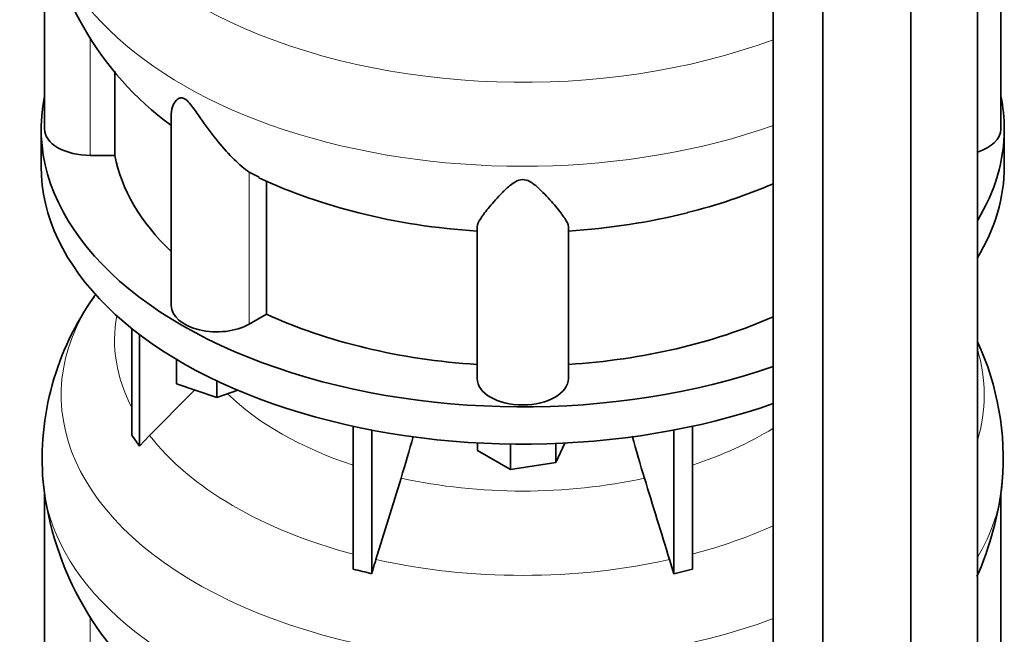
# Model space of a CAD drawing. Header units: millimetres. Extents: x 366 to 1241, y -1321 to 1490.
# Tile 7 of 19: x 943 to 1234, y -907 to -725. Entities that reach past the tile are written whole.
import ezdxf

# ---------------------------------------------------------------- set-up
doc = ezdxf.new("R2010")
doc.units = ezdxf.units.MM
doc.layers.add('LOW_334-2', color=7, linetype='Continuous')
doc.layers.add('VSI344_DIFFUSORE', color=7, linetype='Continuous')

# ---------------------------------------------------------------- blocks, each defined once
blk = doc.blocks.new('SE4')
at = {"layer": 'LOW_334-2', "color": 7, "linetype": 'Continuous', "lineweight": 35}
for p, q in [((1226.06, -979.42), (1226.06, -611.33)), ((1206.4, -994.49), (1206.4, -626.15)), ((1165.64, -630.74), (1165.64, -999.12)), ((1180.31, -1005.84), (1180.31, -637.5))]:
    blk.add_line(p, q, dxfattribs=at)
at = {"layer": 'VSI344_DIFFUSORE', "color": 7, "linetype": 'Continuous', "lineweight": 35}
for p, q in [((950.04, -694.17), (950.04, -757.52)), ((1233.04, -757.52), (1233.04, -694.24)), ((970.79, -765.32), (970.79, -740.33)), ((987.53, -753.03), (987.53, -809.78)), ((949.04, -757.52), (949.04, -768.55)), ((1234.04, -768.55), (1234.04, -757.52)), ((970.79, -765.32), (963.54, -765.32)), ((1013.54, -771.76), (1010.58, -770.3)), ((1015.7, -812.33), (1015.7, -772.83)), ((1078.04, -831.42), (1078.04, -786.43)), ((1105.04, -831.42), (1105.04, -786.43)), ((1015.7, -812.33), (1010.58, -815.29)), ((975.83, -848.2), (975.83, -816.57)), ((978.13, -851.4), (978.13, -818.36)), ((989.03, -832.97), (989.03, -825.7)), ((1001.03, -836.97), (989.03, -832.97)), ((1001.03, -836.97), (1001.03, -832.09)), ((1007.26, -834.89), (1001.03, -836.97)), ((1041.31, -887.88), (1041.31, -845.54)), ((1046.86, -889.21), (1046.86, -846.67)), ((1136.22, -889.21), (1136.22, -846.67)), ((1141.76, -887.88), (1141.76, -845.54)), ((975.83, -848.2), (978.13, -851.4)), ((978.13, -851.4), (981.12, -848.23)), ((1078.16, -852.68), (1078.16, -850.46)), ((1104.01, -850.5), (1101.34, -856.27)), ((1101.34, -856.27), (1101.34, -850.62)), ((1087.95, -858.34), (1078.16, -852.68)), ((1087.95, -858.34), (1087.95, -850.79)), ((1101.34, -856.27), (1087.95, -858.34)), ((1055.52, -860.91), (1048.1, -885.02)), ((950.04, -865.64), (950.04, -928.99)), ((1233.04, -928.99), (1233.04, -865.7)), ((1134.98, -885.02), (1136.22, -889.21)), ((1136.22, -889.21), (1141.76, -887.88))]:
    blk.add_line(p, q, dxfattribs=at)
at = {"layer": 'VSI344_DIFFUSORE', "color": 4, "linetype": 'Continuous', "lineweight": 9}
for p, q in [((963.54, -765.32), (963.54, -730.47)), ((1010.58, -815.29), (1010.58, -770.3)), ((963.54, -936.78), (963.54, -901.93))]:
    blk.add_line(p, q, dxfattribs=at)
at = {"layer": 'VSI344_DIFFUSORE', "color": 7, "linetype": 'Continuous', "lineweight": 35}
for centre, radius, start, end in [((1043.6, -680.33), 94.56, 186.2219, 233.5673), ((1080.78, -626.83), 159.97, 245.1095, 256.3698), ((1102.81, -628.68), 158.06, 283.6872, 293.4317), ((1061.23, -874.57), 117.74, 144.5718, 145.0686), ((1032.46, -855.31), 83.13, 144.6032, 184.5861), ((1150.61, -855.22), 83.11, 355.3638, 24.6434), ((629.83, -729.98), 445.37, 342.904, 344.5575), ((1553.25, -729.98), 445.37, 195.4332, 197.096), ((1043.6, -851.79), 94.56, 186.2219, 233.5673), ((1139.51, -851.87), 94.48, 336.1637, 353.8753), ((1249.92, -947.14), 211.17, 162.8912, 164.0764), ((1010.91, -1027.27), 142.66, 75.4059, 77.6951)]:
    blk.add_arc(centre, radius, start, end, dxfattribs=at)
at = {"layer": 'VSI344_DIFFUSORE', "color": 4, "linetype": 'Continuous', "lineweight": 9}
for centre, major_axis, start_param, end_param in [((1091.54, -664.81), (136.58, 0), 2.76304, 5.285895), ((1091.54, -686.48), (-142.13, 0), 0.048872, 2.119254), ((1091.54, -836.27), (136.58, 0), 2.76304, 5.285895), ((1091.54, -819.95), (120.79, 0), 3.038624, 3.432735), ((1091.54, -836.27), (136.58, 0), 0, 0.173656), ((1091.54, -806.18), (-101.4, 0), 0.532702, 1.052595), ((1091.54, -836.27), (136.58, 0), 6.10953, 6.283185), ((1091.54, -806.18), (101.4, 0), 5.23059, 5.5319), ((1091.54, -819.95), (-120.79, 0), 0.417538, 1.141984), ((1091.54, -857.95), (-142.13, 0), 0.048872, 2.119254), ((1091.54, -806.18), (-101.4, 0), 1.207688, 1.933905), ((1091.54, -857.95), (-142.13, 0), 2.812882, 3.092881), ((1091.54, -819.95), (120.79, 0), -1.141984, -0.910344), ((1091.54, -819.95), (-120.79, 0), 1.202936, 1.938657)]:
    blk.add_ellipse(centre, major_axis=major_axis, ratio=0.57735, start_param=start_param, end_param=end_param, dxfattribs=at)
at = {"layer": 'VSI344_DIFFUSORE', "color": 7, "linetype": 'Continuous', "lineweight": 35}
for centre, major_axis, start_param, end_param in [((1091.54, -757.52), (142.5, 0), 3.023053, 5.259265), ((1091.54, -757.52), (142.5, 0), 0, 0.118539), ((963.54, -757.52), (13.5, 0), 3.141581, 4.712389), ((1091.54, -757.52), (142.5, 0), 5.946965, 6.283185), ((1219.54, -757.52), (-13.5, 0), 2.074934, 3.141581), ((1091.54, -757.52), (-121.5, 0), 0.111341, 0.543224), ((1091.54, -768.55), (142.5, 0), 3.141593, 5.259265), ((1091.54, -768.55), (142.5, 0), 5.946965, 6.283185), ((1091.54, -718.03), (-121.5, 0), 1.160032, 1.459455), ((1091.54, -718.03), (121.5, 0), 4.82373, 5.124993), ((1001.03, -809.78), (13.5, 0), 3.141604, 5.497787), ((1091.54, -757.52), (-121.5, 0), 0.896739, 1.459455), ((1091.54, -757.52), (121.5, 0), 4.82373, 5.368326), ((1091.54, -831.42), (13.5, 0), 3.141593, 6.283185)]:
    blk.add_ellipse(centre, major_axis=major_axis, ratio=0.57735, start_param=start_param, end_param=end_param, dxfattribs=at)
for points, knots in [([(1010.58, -770.3), (1009.2, -769.32), (1007.69, -768.04), (1004.56, -764.97), (1002.95, -763.2), (999.81, -759.35), (998.26, -757.25), (995.9, -753.89), (995.11, -752.73), (993.86, -751.01), (993.42, -750.43), (992.47, -749.33), (991.93, -748.81), (990.91, -748.26), (990.48, -748.24), (989.79, -748.41), (989.52, -748.58), (988.81, -749.18), (988.48, -749.68), (987.75, -751.11), (987.53, -752.09), (987.53, -753.04)], [0, 0, 0, 0, 0.125, 0.125, 0.25, 0.25, 0.375, 0.375, 0.4375, 0.4375, 0.46875, 0.46875, 0.5, 0.5, 0.53125, 0.53125, 0.5625, 0.5625, 0.625, 0.625, 0.7387976, 0.7387976, 0.7387976, 0.7387976]), ([(1105.04, -786.43), (1105.04, -785.78), (1104.64, -784.96), (1103.33, -782.95), (1102.41, -781.78), (1100.25, -779.21), (1099, -777.78), (1096.76, -775.51), (1095.96, -774.73), (1094.56, -773.64), (1094.05, -773.29), (1092.88, -772.7), (1092.17, -772.48), (1090.73, -772.52), (1090.04, -772.77), (1088.9, -773.37), (1088.41, -773.72), (1087.02, -774.82), (1086.23, -775.59), (1084.04, -777.82), (1082.79, -779.26), (1080.63, -781.83), (1079.74, -782.97), (1078.45, -784.95), (1078.04, -785.79), (1078.04, -786.43)], [0, 0, 0, 0, 0.125, 0.125, 0.25, 0.25, 0.375, 0.375, 0.4375, 0.4375, 0.46875, 0.46875, 0.5, 0.5, 0.53125, 0.53125, 0.5625, 0.5625, 0.625, 0.625, 0.75, 0.75, 0.875, 0.875, 1, 1, 1, 1])]:
    blk.add_open_spline(points, degree=3, knots=knots, dxfattribs=at)
for points in [[(981.12, -848.23), (985.57, -843.75), (990.02, -839.26), (994.47, -834.78)], [(1127.55, -860.91), (1130.03, -868.94), (1132.5, -876.98), (1134.98, -885.02)]]:
    blk.add_open_spline(points, degree=3, dxfattribs=at)

msp = doc.modelspace()

# ---------------------------------------------------------------- block references
msp.add_blockref('SE4', (0, 0))

doc.saveas('drawing.dxf')
